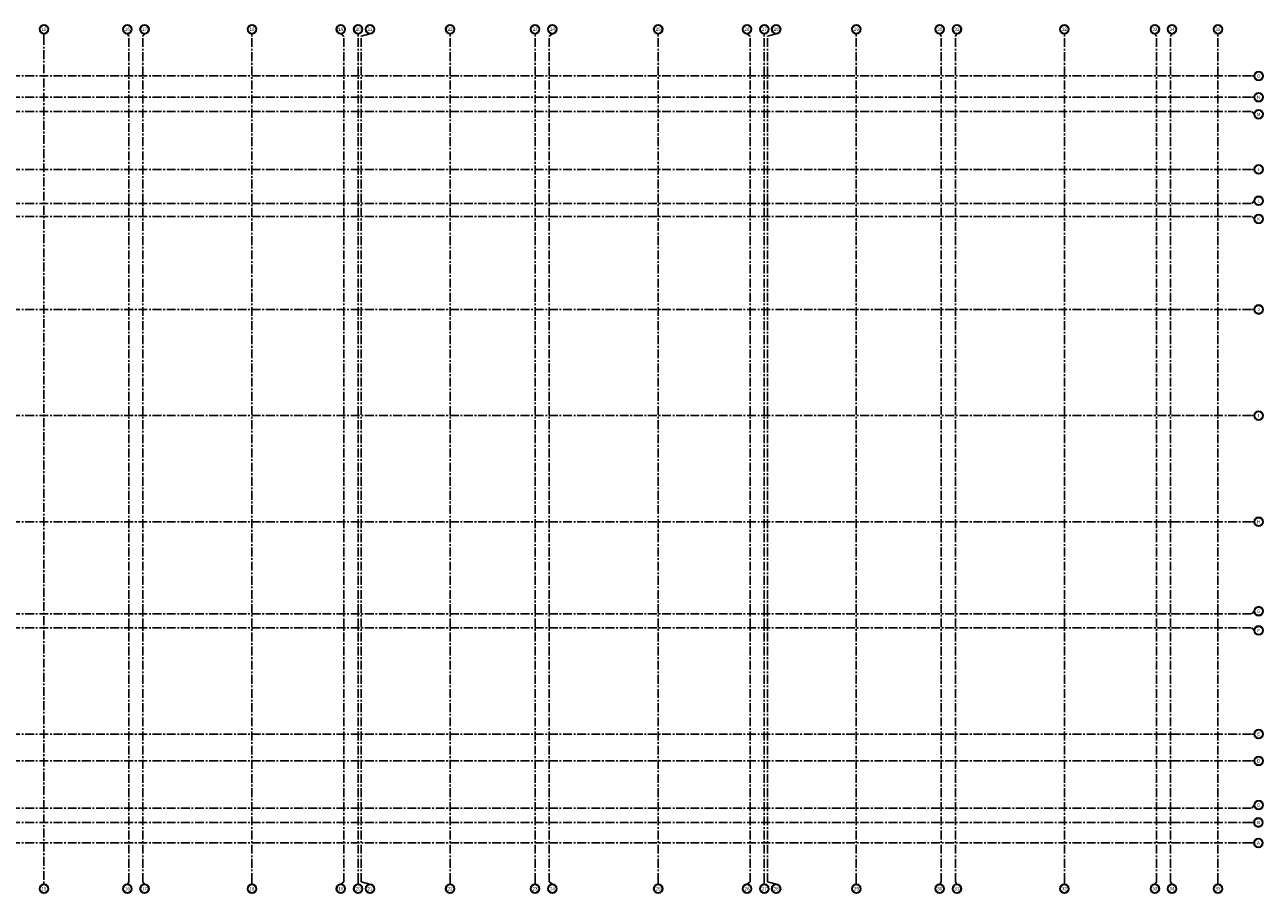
# Model space of a CAD drawing. Extents: x 41755 to 123924, y -112333 to 86187.
# Tile 145 of 256: x 103106 to 111856, y -56578 to -50441. Entities that reach past the tile are written whole.
import ezdxf
from ezdxf.enums import TextEntityAlignment as Align

# ---------------------------------------------------------------- set-up
doc = ezdxf.new("R2010")
doc.units = 0
doc.header["$LTSCALE"] = 50
doc.linetypes.add('CENTER', pattern=[2, 1.25, -0.25, 0.25, -0.25])
doc.layers.get('0').update_dxf_attribs({"color": 101, "linetype": 'CONTINUOUS'})
doc.layers.add('Os-osie glowne', color=1, linetype='CENTER')
doc.layers.add('Os-osie-opis', color=16, linetype='CONTINUOUS')
doc.styles.add('dwg_opis duży', font='ARIAL.TTF', dxfattribs={"width": 0.9})

# ---------------------------------------------------------------- blocks, each defined once
blk = doc.blocks.new('_opis_osi')
blk.add_hatch(color=256).paths.add_polyline_path([(32, -32), (28.8, -32, -1), (-28.8, -32), (-32, -32, 1)])
for radius in [32, 28.8]:
    blk.add_circle((0, -32), radius)
at = {"style": 'dwg_opis duży', "width": 0.9}
blk.add_attdef('AXNAMEV', text='', height=22.4, rotation=90, dxfattribs=at).set_placement((0, -32), align=Align.MIDDLE_CENTER)
blk = doc.blocks.new('_opis_osi_liczbowy')
blk.add_hatch(color=256).paths.add_polyline_path([(32, 32), (32, 28.8, -1), (32, -28.8), (32, -32, 1)])
for radius in [32, 28.8]:
    blk.add_circle((32, 0), radius)
at = {"style": 'dwg_opis duży', "width": 0.9}
blk.add_attdef('AXNAMEH', text='', height=22.4, rotation=90, dxfattribs=at).set_placement((32, 0), align=Align.MIDDLE_CENTER)

msp = doc.modelspace()

# ---------------------------------------------------------------- linework, layer by layer
at = {"layer": 'Os-osie glowne'}
for points in [[(103240.966, -50521.233), (103240.966, -56498.233)], [(103840.966, -56498.233), (103840.966, -50521.233)], [(103940.966, -56498.233), (103940.966, -50521.233)], [(104710.966, -56498.233), (104710.966, -50521.233)], [(105360.966, -56498.233), (105360.966, -50521.233)], [(105460.966, -56498.233), (105460.966, -50521.233)], [(105482.966, -56498.233), (105482.966, -50521.233)], [(106110.966, -56498.233), (106110.966, -50521.233)], [(106710.966, -56498.233), (106710.966, -50521.233)], [(106810.966, -56498.233), (106810.966, -50521.233)], [(107580.966, -56498.233), (107580.966, -50521.233)], [(108230.966, -56498.233), (108230.966, -50521.233)], [(108330.966, -56498.233), (108330.966, -50521.233)], [(108352.966, -56498.233), (108352.966, -50521.233)], [(108980.966, -56498.233), (108980.966, -50521.233)], [(109580.966, -56498.233), (109580.966, -50521.233)], [(109680.966, -56498.233), (109680.966, -50521.233)], [(110450.966, -56498.233), (110450.966, -50521.233)], [(111100.966, -56498.233), (111100.966, -50521.233)], [(111200.966, -56498.233), (111200.966, -50521.233)], [(111535.966, -56498.233), (111535.966, -50521.233)], [(99508.966, -50803.233), (111775.966, -50803.233)], [(99508.966, -50953.233), (111775.966, -50953.233)], [(99508.966, -51053.233), (111775.966, -51053.233)], [(99508.966, -51463.233), (111775.966, -51463.233)], [(99508.966, -51703.233), (111775.966, -51703.233)], [(99508.966, -51795.233), (111775.966, -51795.233)], [(99508.966, -52453.233), (111775.966, -52453.233)], [(99508.966, -53203.233), (111775.966, -53203.233)], [(99508.966, -53953.233), (111775.966, -53953.233)], [(99508.966, -54603.233), (111775.966, -54603.233)], [(99508.966, -54703.233), (111775.966, -54703.233)], [(99508.966, -55453.233), (111775.966, -55453.233)], [(99508.966, -55643.233), (111775.966, -55643.233)], [(99508.966, -55978.233), (111775.966, -55978.233)], [(99508.966, -56078.233), (111775.966, -56078.233)], [(99508.966, -56223.233), (111775.966, -56223.233)]]:
    msp.add_lwpolyline(points, dxfattribs=at)
at = {"layer": 'Os-osie-opis'}
for points in [[(103240.966, -50521.233), (103240.966, -50505.233)], [(103830.306, -50505.233), (103840.966, -50521.233)], [(103951.626, -50505.233), (103940.966, -50521.233)], [(104710.966, -50521.233), (104710.966, -50505.233)], [(105338.466, -50505.233), (105360.966, -50521.233)], [(105460.966, -50521.233), (105460.966, -50505.233)], [(105544.466, -50505.233), (105482.966, -50521.233)], [(106110.966, -50521.233), (106110.966, -50505.233)], [(106710.966, -50521.233), (106710.966, -50505.233)], [(106833.466, -50505.233), (106810.966, -50521.233)], [(107580.966, -50521.233), (107580.966, -50505.233)], [(108208.466, -50505.233), (108230.966, -50521.233)], [(108330.966, -50521.233), (108330.966, -50505.233)], [(108414.466, -50505.233), (108352.966, -50521.233)], [(108980.966, -50521.233), (108980.966, -50505.233)], [(109570.306, -50505.233), (109580.966, -50521.233)], [(109691.626, -50505.233), (109680.966, -50521.233)], [(110450.966, -50521.233), (110450.966, -50505.233)], [(111090.306, -50505.233), (111100.966, -50521.233)], [(111211.626, -50505.233), (111200.966, -50521.233)], [(111535.966, -50521.233), (111535.966, -50505.233)], [(111775.966, -50803.233), (111791.966, -50803.233)], [(111775.966, -50953.233), (111791.966, -50953.233)], [(111791.966, -51073.893), (111775.966, -51053.233)], [(111775.966, -51463.233), (111791.966, -51463.233)], [(111791.966, -51685.073), (111775.966, -51703.233)], [(111791.966, -51813.393), (111775.966, -51795.233)], [(111775.966, -52453.233), (111791.966, -52453.233)], [(111775.966, -53203.233), (111791.966, -53203.233)], [(111775.966, -53953.233), (111791.966, -53953.233)], [(111791.966, -54585.073), (111775.966, -54603.233)], [(111791.966, -54721.393), (111775.966, -54703.233)], [(111775.966, -55453.233), (111791.966, -55453.233)], [(111775.966, -55643.233), (111791.966, -55643.233)], [(111791.966, -55955.073), (111775.966, -55978.233)], [(111773.966, -56078.233), (111789.966, -56078.233)], [(111773.966, -56223.233), (111789.966, -56223.233)], [(103240.966, -56498.233), (103240.966, -56514.233)], [(103830.306, -56514.233), (103840.966, -56498.233)], [(103951.626, -56514.233), (103940.966, -56498.233)], [(104710.966, -56498.233), (104710.966, -56514.233)], [(105338.466, -56514.233), (105360.966, -56498.233)], [(105460.966, -56498.233), (105460.966, -56514.233)], [(105544.466, -56514.233), (105482.966, -56498.233)], [(106110.966, -56498.233), (106110.966, -56514.233)], [(106710.966, -56498.233), (106710.966, -56514.233)], [(106833.466, -56514.233), (106810.966, -56498.233)], [(107580.966, -56498.233), (107580.966, -56514.233)], [(108208.466, -56514.233), (108230.966, -56498.233)], [(108330.966, -56498.233), (108330.966, -56514.233)], [(108414.466, -56514.233), (108352.966, -56498.233)], [(108980.966, -56498.233), (108980.966, -56514.233)], [(109570.306, -56514.233), (109580.966, -56498.233)], [(109691.626, -56514.233), (109680.966, -56498.233)], [(110450.966, -56498.233), (110450.966, -56514.233)], [(111090.306, -56514.233), (111100.966, -56498.233)], [(111211.626, -56514.233), (111200.966, -56498.233)], [(111535.966, -56498.233), (111535.966, -56514.233)]]:
    msp.add_lwpolyline(points, dxfattribs=at)

# ---------------------------------------------------------------- block references
ref = msp.add_blockref('_opis_osi_liczbowy', (103240.966, -50505.233), dxfattribs=dict(at, rotation=89.99999999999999))
ref.add_attrib('AXNAMEH', '15', dxfattribs={"layer": '0', "height": 22.4, "style": 'dwg_opis duży', "width": 0.9}).set_placement((103241.076, -50472.942), align=Align.MIDDLE_CENTER)
ref = msp.add_blockref('_opis_osi_liczbowy', (103830.306, -50505.233), dxfattribs=dict(at, xscale=-1, rotation=270))
ref.add_attrib('AXNAMEH', '16', dxfattribs={"layer": '0', "height": 22.4, "style": 'dwg_opis duży', "width": 0.9}).set_placement((103830.306, -50472.942), align=Align.MIDDLE_CENTER)
ref = msp.add_blockref('_opis_osi_liczbowy', (103951.626, -50505.233), dxfattribs=dict(at, xscale=-1, rotation=270))
ref.add_attrib('AXNAMEH', '17', dxfattribs={"layer": '0', "height": 22.4, "style": 'dwg_opis duży', "width": 0.9}).set_placement((103951.626, -50472.942), align=Align.MIDDLE_CENTER)
ref = msp.add_blockref('_opis_osi_liczbowy', (104710.966, -50505.233), dxfattribs=dict(at, rotation=89.99999999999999))
ref.add_attrib('AXNAMEH', '18', dxfattribs={"layer": '0', "height": 22.4, "style": 'dwg_opis duży', "width": 0.9}).set_placement((104711.076, -50472.942), align=Align.MIDDLE_CENTER)
ref = msp.add_blockref('_opis_osi_liczbowy', (105338.466, -50505.233), dxfattribs=dict(at, xscale=-1, rotation=270))
ref.add_attrib('AXNAMEH', '19', dxfattribs={"layer": '0', "height": 22.4, "style": 'dwg_opis duży', "width": 0.9}).set_placement((105338.466, -50472.942), align=Align.MIDDLE_CENTER)
ref = msp.add_blockref('_opis_osi_liczbowy', (105460.966, -50505.233), dxfattribs=dict(at, xscale=-1, rotation=270))
ref.add_attrib('AXNAMEH', '20', dxfattribs={"layer": '0', "height": 22.4, "style": 'dwg_opis duży', "width": 0.9}).set_placement((105460.966, -50472.942), align=Align.MIDDLE_CENTER)
ref = msp.add_blockref('_opis_osi_liczbowy', (105544.466, -50505.233), dxfattribs=dict(at, xscale=-1, rotation=270))
ref.add_attrib('AXNAMEH', '21', dxfattribs={"layer": '0', "height": 22.4, "style": 'dwg_opis duży', "width": 0.9}).set_placement((105544.466, -50472.942), align=Align.MIDDLE_CENTER)
ref = msp.add_blockref('_opis_osi_liczbowy', (106110.966, -50505.233), dxfattribs=dict(at, rotation=89.99999999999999))
ref.add_attrib('AXNAMEH', '22', dxfattribs={"layer": '0', "height": 22.4, "style": 'dwg_opis duży', "width": 0.9}).set_placement((106111.076, -50472.942), align=Align.MIDDLE_CENTER)
ref = msp.add_blockref('_opis_osi_liczbowy', (106710.966, -50505.233), dxfattribs=dict(at, rotation=89.99999999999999))
ref.add_attrib('AXNAMEH', '23', dxfattribs={"layer": '0', "height": 22.4, "style": 'dwg_opis duży', "width": 0.9}).set_placement((106711.076, -50472.942), align=Align.MIDDLE_CENTER)
ref = msp.add_blockref('_opis_osi_liczbowy', (106833.466, -50505.233), dxfattribs=dict(at, rotation=89.99999999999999))
ref.add_attrib('AXNAMEH', '24', dxfattribs={"layer": '0', "height": 22.4, "style": 'dwg_opis duży', "width": 0.9}).set_placement((106833.576, -50472.942), align=Align.MIDDLE_CENTER)
ref = msp.add_blockref('_opis_osi_liczbowy', (107580.966, -50505.233), dxfattribs=dict(at, rotation=89.99999999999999))
ref.add_attrib('AXNAMEH', '25', dxfattribs={"layer": '0', "height": 22.4, "style": 'dwg_opis duży', "width": 0.9}).set_placement((107581.076, -50472.942), align=Align.MIDDLE_CENTER)
ref = msp.add_blockref('_opis_osi_liczbowy', (108208.466, -50505.233), dxfattribs=dict(at, xscale=-1, rotation=270))
ref.add_attrib('AXNAMEH', '26', dxfattribs={"layer": '0', "height": 22.4, "style": 'dwg_opis duży', "width": 0.9}).set_placement((108208.466, -50472.942), align=Align.MIDDLE_CENTER)
ref = msp.add_blockref('_opis_osi_liczbowy', (108330.966, -50505.233), dxfattribs=dict(at, xscale=-1, rotation=270))
ref.add_attrib('AXNAMEH', '27', dxfattribs={"layer": '0', "height": 22.4, "style": 'dwg_opis duży', "width": 0.9}).set_placement((108330.966, -50472.942), align=Align.MIDDLE_CENTER)
ref = msp.add_blockref('_opis_osi_liczbowy', (108414.466, -50505.233), dxfattribs=dict(at, xscale=-1, rotation=270))
ref.add_attrib('AXNAMEH', '28', dxfattribs={"layer": '0', "height": 22.4, "style": 'dwg_opis duży', "width": 0.9}).set_placement((108414.466, -50472.942), align=Align.MIDDLE_CENTER)
ref = msp.add_blockref('_opis_osi_liczbowy', (108980.966, -50505.233), dxfattribs=dict(at, rotation=89.99999999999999))
ref.add_attrib('AXNAMEH', '29', dxfattribs={"layer": '0', "height": 22.4, "style": 'dwg_opis duży', "width": 0.9}).set_placement((108981.076, -50472.942), align=Align.MIDDLE_CENTER)
ref = msp.add_blockref('_opis_osi_liczbowy', (109570.306, -50505.233), dxfattribs=dict(at, xscale=-1, rotation=270))
ref.add_attrib('AXNAMEH', '30', dxfattribs={"layer": '0', "height": 22.4, "style": 'dwg_opis duży', "width": 0.9}).set_placement((109570.306, -50472.942), align=Align.MIDDLE_CENTER)
ref = msp.add_blockref('_opis_osi_liczbowy', (109691.626, -50505.233), dxfattribs=dict(at, xscale=-1, rotation=270))
ref.add_attrib('AXNAMEH', '31', dxfattribs={"layer": '0', "height": 22.4, "style": 'dwg_opis duży', "width": 0.9}).set_placement((109691.626, -50472.942), align=Align.MIDDLE_CENTER)
ref = msp.add_blockref('_opis_osi_liczbowy', (110450.966, -50505.233), dxfattribs=dict(at, rotation=89.99999999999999))
ref.add_attrib('AXNAMEH', '32', dxfattribs={"layer": '0', "height": 22.4, "style": 'dwg_opis duży', "width": 0.9}).set_placement((110451.076, -50472.942), align=Align.MIDDLE_CENTER)
ref = msp.add_blockref('_opis_osi_liczbowy', (111090.306, -50505.233), dxfattribs=dict(at, xscale=-1, rotation=270))
ref.add_attrib('AXNAMEH', '33', dxfattribs={"layer": '0', "height": 22.4, "style": 'dwg_opis duży', "width": 0.9}).set_placement((111090.306, -50472.942), align=Align.MIDDLE_CENTER)
ref = msp.add_blockref('_opis_osi_liczbowy', (111211.626, -50505.233), dxfattribs=dict(at, xscale=-1, rotation=270))
ref.add_attrib('AXNAMEH', '34', dxfattribs={"layer": '0', "height": 22.4, "style": 'dwg_opis duży', "width": 0.9}).set_placement((111211.626, -50472.942), align=Align.MIDDLE_CENTER)
ref = msp.add_blockref('_opis_osi_liczbowy', (111535.966, -50505.233), dxfattribs=dict(at, rotation=89.99999999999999))
ref.add_attrib('AXNAMEH', '35', dxfattribs={"layer": '0', "height": 22.4, "style": 'dwg_opis duży', "width": 0.9}).set_placement((111536.076, -50472.942), align=Align.MIDDLE_CENTER)
ref = msp.add_blockref('_opis_osi', (111791.966, -50803.233), dxfattribs=dict(at, xscale=-1, rotation=89.99999999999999))
ref.add_attrib('AXNAMEV', 'O', dxfattribs={"layer": '0', "height": 22.4, "style": 'dwg_opis duży', "width": 0.9}).set_placement((111823.966, -50803.233), align=Align.MIDDLE_CENTER)
ref = msp.add_blockref('_opis_osi', (111791.966, -50953.233), dxfattribs=dict(at, xscale=-1, rotation=89.99999999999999))
ref.add_attrib('AXNAMEV', 'N', dxfattribs={"layer": '0', "height": 22.4, "style": 'dwg_opis duży', "width": 0.9}).set_placement((111823.966, -50953.233), align=Align.MIDDLE_CENTER)
ref = msp.add_blockref('_opis_osi', (111791.966, -51073.893), dxfattribs=dict(at, xscale=-1, rotation=89.99999999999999))
ref.add_attrib('AXNAMEV', 'M', dxfattribs={"layer": '0', "height": 22.4, "style": 'dwg_opis duży', "width": 0.9}).set_placement((111823.966, -51073.893), align=Align.MIDDLE_CENTER)
ref = msp.add_blockref('_opis_osi', (111791.966, -51463.233), dxfattribs=dict(at, xscale=-1, rotation=89.99999999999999))
ref.add_attrib('AXNAMEV', 'Ł', dxfattribs={"layer": '0', "height": 22.4, "style": 'dwg_opis duży', "width": 0.9}).set_placement((111823.966, -51463.233), align=Align.MIDDLE_CENTER)
ref = msp.add_blockref('_opis_osi', (111791.966, -51685.073), dxfattribs=dict(at, xscale=-1, rotation=89.99999999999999))
ref.add_attrib('AXNAMEV', 'L', dxfattribs={"layer": '0', "height": 22.4, "style": 'dwg_opis duży', "width": 0.9}).set_placement((111823.966, -51685.073), align=Align.MIDDLE_CENTER)
ref = msp.add_blockref('_opis_osi', (111791.966, -51813.393), dxfattribs=dict(at, xscale=-1, rotation=89.99999999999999))
ref.add_attrib('AXNAMEV', 'K', dxfattribs={"layer": '0', "height": 22.4, "style": 'dwg_opis duży', "width": 0.9}).set_placement((111823.966, -51813.393), align=Align.MIDDLE_CENTER)
ref = msp.add_blockref('_opis_osi', (111791.966, -52453.233), dxfattribs=dict(at, xscale=-1, rotation=89.99999999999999))
ref.add_attrib('AXNAMEV', 'J', dxfattribs={"layer": '0', "height": 22.4, "style": 'dwg_opis duży', "width": 0.9}).set_placement((111823.966, -52453.233), align=Align.MIDDLE_CENTER)
ref = msp.add_blockref('_opis_osi', (111791.966, -53203.233), dxfattribs=dict(at, xscale=-1, rotation=89.99999999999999))
ref.add_attrib('AXNAMEV', 'I', dxfattribs={"layer": '0', "height": 22.4, "style": 'dwg_opis duży', "width": 0.9}).set_placement((111823.966, -53203.233), align=Align.MIDDLE_CENTER)
ref = msp.add_blockref('_opis_osi', (111791.966, -53953.233), dxfattribs=dict(at, xscale=-1, rotation=89.99999999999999))
ref.add_attrib('AXNAMEV', 'H', dxfattribs={"layer": '0', "height": 22.4, "style": 'dwg_opis duży', "width": 0.9}).set_placement((111823.966, -53953.233), align=Align.MIDDLE_CENTER)
ref = msp.add_blockref('_opis_osi', (111791.966, -54585.073), dxfattribs=dict(at, xscale=-1, rotation=89.99999999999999))
ref.add_attrib('AXNAMEV', 'G', dxfattribs={"layer": '0', "height": 22.4, "style": 'dwg_opis duży', "width": 0.9}).set_placement((111823.966, -54585.073), align=Align.MIDDLE_CENTER)
ref = msp.add_blockref('_opis_osi', (111791.966, -54721.393), dxfattribs=dict(at, xscale=-1, rotation=89.99999999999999))
ref.add_attrib('AXNAMEV', 'F', dxfattribs={"layer": '0', "height": 22.4, "style": 'dwg_opis duży', "width": 0.9}).set_placement((111823.966, -54721.393), align=Align.MIDDLE_CENTER)
ref = msp.add_blockref('_opis_osi', (111791.966, -55453.233), dxfattribs=dict(at, xscale=-1, rotation=89.99999999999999))
ref.add_attrib('AXNAMEV', 'E', dxfattribs={"layer": '0', "height": 22.4, "style": 'dwg_opis duży', "width": 0.9}).set_placement((111823.966, -55453.233), align=Align.MIDDLE_CENTER)
ref = msp.add_blockref('_opis_osi', (111791.966, -55643.233), dxfattribs=dict(at, xscale=-1, rotation=89.99999999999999))
ref.add_attrib('AXNAMEV', 'D', dxfattribs={"layer": '0', "height": 22.4, "style": 'dwg_opis duży', "width": 0.9}).set_placement((111823.966, -55643.233), align=Align.MIDDLE_CENTER)
ref = msp.add_blockref('_opis_osi', (111791.966, -55955.073), dxfattribs=dict(at, xscale=-1, rotation=89.99999999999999))
ref.add_attrib('AXNAMEV', 'C', dxfattribs={"layer": '0', "height": 22.4, "style": 'dwg_opis duży', "width": 0.9}).set_placement((111822.577, -55955.073), align=Align.MIDDLE_CENTER)
ref = msp.add_blockref('_opis_osi', (111789.966, -56078.233), dxfattribs=dict(at, xscale=-1, rotation=89.99999999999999))
ref.add_attrib('AXNAMEV', 'B', dxfattribs={"layer": '0', "height": 22.4, "style": 'dwg_opis duży', "width": 0.9}).set_placement((111822.09, -56078.233), align=Align.MIDDLE_CENTER)
ref = msp.add_blockref('_opis_osi', (111789.966, -56223.233), dxfattribs=dict(at, xscale=-1, rotation=89.99999999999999))
ref.add_attrib('AXNAMEV', 'A', dxfattribs={"layer": '0', "height": 22.4, "style": 'dwg_opis duży', "width": 0.9}).set_placement((111821.705, -56223.233), align=Align.MIDDLE_CENTER)
ref = msp.add_blockref('_opis_osi_liczbowy', (103240.966, -56514.233), dxfattribs=dict(at, xscale=-1, rotation=89.99999999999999))
ref.add_attrib('AXNAMEH', '15', dxfattribs={"layer": '0', "height": 22.4, "style": 'dwg_opis duży', "width": 0.9}).set_placement((103241.076, -56546.233), align=Align.MIDDLE_CENTER)
at = {"layer": 'Os-osie-opis', "rotation": 270}
for p, values in [((103830.306, -56514.233), {'AXNAMEH': '16'}), ((105338.466, -56514.233), {'AXNAMEH': '19'}), ((105460.966, -56514.233), {'AXNAMEH': '20'}), ((108208.466, -56514.233), {'AXNAMEH': '26'}), ((108414.466, -56514.233), {'AXNAMEH': '28'}), ((109570.306, -56514.233), {'AXNAMEH': '30'}), ((109691.626, -56514.233), {'AXNAMEH': '31'}), ((111090.306, -56514.233), {'AXNAMEH': '33'}), ((111211.626, -56514.233), {'AXNAMEH': '34'})]:
    msp.add_blockref('_opis_osi_liczbowy', p, dxfattribs=at).add_auto_attribs(values)
at = {"layer": 'Os-osie-opis'}
ref = msp.add_blockref('_opis_osi_liczbowy', (103951.626, -56514.233), dxfattribs=dict(at, rotation=270))
ref.add_attrib('AXNAMEH', '17', dxfattribs={"layer": '0', "height": 22.4, "style": 'dwg_opis duży', "width": 0.9}).set_placement((103951.626, -56546.615), align=Align.MIDDLE_CENTER)
ref = msp.add_blockref('_opis_osi_liczbowy', (104710.966, -56514.233), dxfattribs=dict(at, xscale=-1, rotation=89.99999999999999))
ref.add_attrib('AXNAMEH', '18', dxfattribs={"layer": '0', "height": 22.4, "style": 'dwg_opis duży', "width": 0.9}).set_placement((104711.076, -56546.233), align=Align.MIDDLE_CENTER)
ref = msp.add_blockref('_opis_osi_liczbowy', (105544.466, -56514.233), dxfattribs=dict(at, rotation=270))
ref.add_attrib('AXNAMEH', '21', dxfattribs={"layer": '0', "height": 22.4, "style": 'dwg_opis duży', "width": 0.9}).set_placement((105544.466, -56546.615), align=Align.MIDDLE_CENTER)
ref = msp.add_blockref('_opis_osi_liczbowy', (106110.966, -56514.233), dxfattribs=dict(at, xscale=-1, rotation=89.99999999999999))
ref.add_attrib('AXNAMEH', '22', dxfattribs={"layer": '0', "height": 22.4, "style": 'dwg_opis duży', "width": 0.9}).set_placement((106111.076, -56546.615), align=Align.MIDDLE_CENTER)
ref = msp.add_blockref('_opis_osi_liczbowy', (106710.966, -56514.233), dxfattribs=dict(at, xscale=-1, rotation=89.99999999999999))
ref.add_attrib('AXNAMEH', '23', dxfattribs={"layer": '0', "height": 22.4, "style": 'dwg_opis duży', "width": 0.9}).set_placement((106711.076, -56546.217), align=Align.MIDDLE_CENTER)
ref = msp.add_blockref('_opis_osi_liczbowy', (106833.466, -56514.233), dxfattribs=dict(at, xscale=-1, rotation=89.99999999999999))
ref.add_attrib('AXNAMEH', '24', dxfattribs={"layer": '0', "height": 22.4, "style": 'dwg_opis duży', "width": 0.9}).set_placement((106833.576, -56546.615), align=Align.MIDDLE_CENTER)
ref = msp.add_blockref('_opis_osi_liczbowy', (107580.966, -56514.233), dxfattribs=dict(at, xscale=-1, rotation=89.99999999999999))
ref.add_attrib('AXNAMEH', '25', dxfattribs={"layer": '0', "height": 22.4, "style": 'dwg_opis duży', "width": 0.9}).set_placement((107581.076, -56546.233), align=Align.MIDDLE_CENTER)
ref = msp.add_blockref('_opis_osi_liczbowy', (108330.966, -56514.233), dxfattribs=dict(at, rotation=270))
ref.add_attrib('AXNAMEH', '27', dxfattribs={"layer": '0', "height": 22.4, "style": 'dwg_opis duży', "width": 0.9}).set_placement((108330.966, -56546.615), align=Align.MIDDLE_CENTER)
ref = msp.add_blockref('_opis_osi_liczbowy', (108980.966, -56514.233), dxfattribs=dict(at, xscale=-1, rotation=89.99999999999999))
ref.add_attrib('AXNAMEH', '29', dxfattribs={"layer": '0', "height": 22.4, "style": 'dwg_opis duży', "width": 0.9}).set_placement((108981.076, -56546.233), align=Align.MIDDLE_CENTER)
ref = msp.add_blockref('_opis_osi_liczbowy', (110450.966, -56514.233), dxfattribs=dict(at, xscale=-1, rotation=89.99999999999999))
ref.add_attrib('AXNAMEH', '32', dxfattribs={"layer": '0', "height": 22.4, "style": 'dwg_opis duży', "width": 0.9}).set_placement((110451.076, -56546.217), align=Align.MIDDLE_CENTER)
ref = msp.add_blockref('_opis_osi_liczbowy', (111535.966, -56514.233), dxfattribs=dict(at, xscale=-1, rotation=89.99999999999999))
ref.add_attrib('AXNAMEH', '35', dxfattribs={"layer": '0', "height": 22.4, "style": 'dwg_opis duży', "width": 0.9}).set_placement((111536.076, -56546.217), align=Align.MIDDLE_CENTER)

doc.saveas('drawing.dxf')
